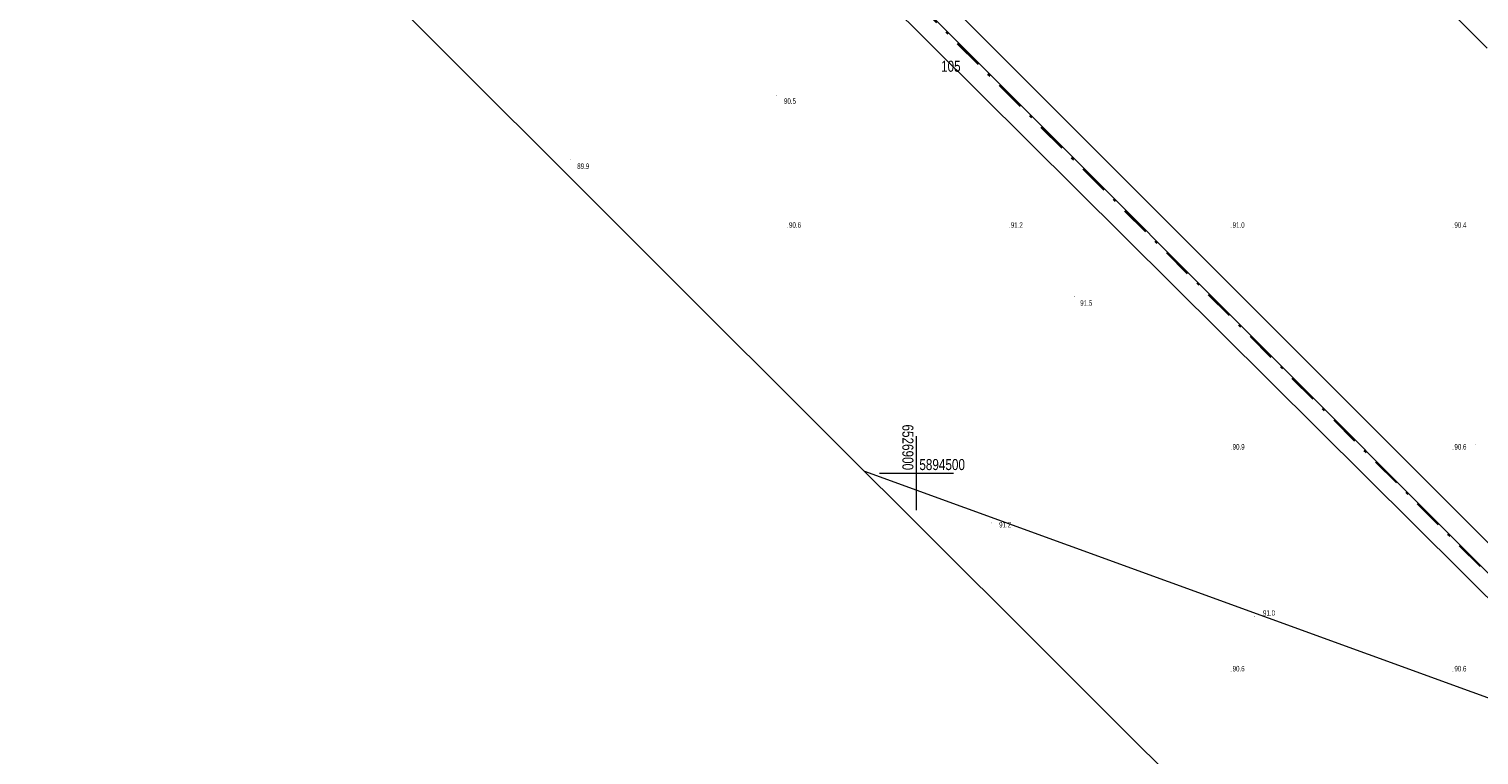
# Model space of a CAD drawing. Header units: metres. Extents: x 6524698 to 6533081, y 5883213 to 5896811.
# Tile 125 of 167: x 6526780 to 6526976, y 5894462 to 5894560. Entities that reach past the tile are written whole.
import ezdxf
from ezdxf.enums import TextEntityAlignment as Align

# ---------------------------------------------------------------- set-up
doc = ezdxf.new("R2010")
doc.units = ezdxf.units.M
doc.header["$MEASUREMENT"] = 0
for name, pattern in [('DASHDOT', [4, 2, -0.9, 0.2, -0.9]), ('mapa zasadnicza$0$219-1000', [0]), ('mapa zasadnicza$0$suep_wn_1000', [0])]:
    doc.linetypes.add(name, pattern=pattern)
doc.layers.get('0').update_dxf_attribs({"lineweight": 0})
doc.layers.add('_trasa_os', color=1, linetype='DASHDOT', lineweight=30)
doc.layers.add('Sections span lengths and Marker Balls Plan', color=7, linetype='Continuous', lineweight=0)
for name, color, linetype in [('mapa zasadnicza$0$211-numer działki ewidencyjnej', 7, 'Continuous'), ('mapa zasadnicza$0$219-działka ewidencyjna', 7, 'Continuous'), ('mapa zasadnicza$0$pikieta naturalna', 7, 'Continuous'), ('mapa zasadnicza$0$pikieta naturalna-Atr2', 7, 'Continuous'), ('mapa zasadnicza$0$przewód elektroenergetyczny wysokiego napięcia', 7, 'Continuous'), ('mapa zasadnicza$0$Ramki i opis wydruku', 7, 'Continuous'), ('mapa zasadnicza$0$Wstawianie ramki sekcyjnej z opisem', 7, 'Continuous')]:
    doc.layers.add(name, color=color, linetype=linetype)
doc.styles.add('mapa zasadnicza$0$STANDARD', font='Working1250', dxfattribs={"width": 0.75})

# ---------------------------------------------------------------- blocks, each defined once
blk = doc.blocks.new('mapa zasadnicza$0$PW01')
at = {"linetype": 'Continuous', "lineweight": 13}
h = blk.add_hatch(color=0, dxfattribs=at)
edge = h.paths.add_edge_path()
edge.add_arc((0, 0), 0.045, 0, 360)

msp = doc.modelspace()

# ---------------------------------------------------------------- linework, layer by layer
at = {"layer": '_trasa_os', "linetype": 'DASHDOT', "ltscale": 2}
msp.add_lwpolyline([(6528589.986, 5891744.689), (6528580.198, 5892007.978), (6528365.87, 5892211.536), (6528143.159, 5892378.558), (6527920.541, 5892545.59), (6527693.967, 5892715.374), (6527530.815, 5892837.971), (6527304.639, 5893007.458), (6527095.026, 5893164.924), (6526808.543, 5893379.811), (6526773.046, 5893625.004), (6526837.186, 5893856.22), (6526918.697, 5894149.866), (6527004.557, 5894459.054), (6526829.193, 5894634.492), (6526625.033, 5894855.653), (6526658.914, 5895086.074), (6526701.409, 5895318.796), (6526680.866, 5895666.414), (6526660.166, 5896015.549), (6526639.565, 5896364.931), (6526621.438, 5896669.322), (6526632.668, 5896724.885)], dxfattribs=at)
at = {"layer": 'mapa zasadnicza$0$219-działka ewidencyjna', "color": 7, "linetype": 'mapa zasadnicza$0$219-1000', "lineweight": 18, "flags": 128}
msp.add_lwpolyline([(6526988.68, 5894465.45), (6526893.028, 5894500.192)], dxfattribs=at)
at = {"layer": 'mapa zasadnicza$0$przewód elektroenergetyczny wysokiego napięcia', "color": 1, "linetype": 'mapa zasadnicza$0$suep_wn_1000', "lineweight": 18, "flags": 128}
msp.add_lwpolyline([(6527004.625, 5894459.125), (6526829.31, 5894634.74)], dxfattribs=at)
at = {"layer": 'mapa zasadnicza$0$Ramki i opis wydruku', "color": 7, "linetype": 'Continuous', "lineweight": 13, "flags": 128}
for points in [[(6526933.6, 5894459.71), (6526929.09, 5894464.21), (6526924.58, 5894468.71), (6526920.08, 5894473.2), (6526915.57, 5894477.7), (6526911.07, 5894482.2), (6526906.56, 5894486.69), (6526902.05, 5894491.19), (6526897.55, 5894495.69), (6526893.04, 5894500.18), (6526888.53, 5894504.68), (6526884.03, 5894509.18), (6526879.52, 5894513.67), (6526875.01, 5894518.17), (6526870.51, 5894522.66), (6526866, 5894527.16), (6526861.49, 5894531.66), (6526856.99, 5894536.15), (6526852.48, 5894540.65), (6526847.98, 5894545.15), (6526843.47, 5894549.64), (6526838.96, 5894554.14), (6526834.46, 5894558.64), (6526829.95, 5894563.13)], [(6526972.69, 5894561.98), (6526977.19, 5894557.48)]]:
    msp.add_lwpolyline(points, dxfattribs=at)
at = {"layer": 'mapa zasadnicza$0$Wstawianie ramki sekcyjnej z opisem', "color": 7, "linetype": 'Continuous', "lineweight": 13, "flags": 128}
for points in [[(6526900, 5894495), (6526900, 5894505)], [(6526895, 5894500), (6526905, 5894500)]]:
    msp.add_lwpolyline(points, dxfattribs=at)
at = {"layer": 'Sections span lengths and Marker Balls Plan', "color": 1, "flags": 128}
for points in [[(6528587.188, 5891744.577), (6528577.92, 5892006.949), (6528364.256, 5892209.626), (6528141.479, 5892376.318), (6527918.861, 5892543.35), (6527692.286, 5892713.134), (6527529.134, 5892835.731), (6527302.959, 5893005.217), (6527093.345, 5893162.685), (6526805.533, 5893378.025), (6526770.052, 5893625.195), (6526834.488, 5893856.969), (6526921.106, 5894149.197), (6527002.139, 5894458.418), (6526827.029, 5894632.413), (6526621.689, 5894854.62), (6526661.381, 5895085.668), (6526701.409, 5895318.796), (6526678.071, 5895666.249), (6526657.371, 5896015.383), (6526636.77, 5896364.766), (6526617.947, 5896669.567), (6526630.708, 5896725.281)], [(6528593.583, 5891744.832), (6528583.388, 5892009.419), (6528368, 5892214.057), (6528145.319, 5892381.438), (6527922.701, 5892548.47), (6527696.127, 5892718.253), (6527532.976, 5892840.85), (6527306.799, 5893010.338), (6527097.187, 5893167.803), (6526810.693, 5893381.087), (6526776.04, 5893624.814), (6526840.655, 5893855.257), (6526921.106, 5894149.197), (6527007.942, 5894459.944), (6526831.356, 5894636.57), (6526627.422, 5894856.391), (6526661.381, 5895085.668), (6526701.409, 5895318.795), (6526684.46, 5895666.627), (6526663.76, 5896015.761), (6526643.159, 5896365.143), (6526623.932, 5896669.147), (6526634.628, 5896724.489)]]:
    msp.add_lwpolyline(points, dxfattribs=at)

# ---------------------------------------------------------------- block references
at = {"layer": 'mapa zasadnicza$0$pikieta naturalna', "color": 7, "linetype": 'Continuous', "lineweight": 13}
for p in [(6526881.05, 5894551.07), (6526853.18, 5894542.42), (6526882.57, 5894533.17), (6526912.57, 5894533.17), (6526942.57, 5894533.17), (6526972.57, 5894533.17), (6526921.41, 5894523.9), (6526975.61, 5894503.91), (6526942.57, 5894503.17), (6526972.57, 5894503.17), (6526910.15, 5894493.25), (6526945.75, 5894480.63), (6526942.57, 5894473.17), (6526972.57, 5894473.17)]:
    msp.add_blockref('mapa zasadnicza$0$PW01', p, dxfattribs=at)

# ---------------------------------------------------------------- texts
at = {"layer": 'mapa zasadnicza$0$211-numer działki ewidencyjnej', "color": 7, "linetype": 'Continuous', "lineweight": 18, "style": 'mapa zasadnicza$0$STANDARD', "width": 0.79}
msp.add_text('105', height=1.5, dxfattribs=at).set_placement((6526905.98, 5894554.27), align=Align.RIGHT)
at = {"layer": 'mapa zasadnicza$0$pikieta naturalna-Atr2', "color": 7, "style": 'mapa zasadnicza$0$STANDARD', "width": 0.667}
for s, p in [('90.5', (6526882.09, 5894549.93)), ('89.9', (6526854.13, 5894541.12)), ('90.6', (6526882.77, 5894533.17)), ('91.2', (6526912.77, 5894533.17)), ('91.0', (6526942.77, 5894533.17)), ('90.4', (6526972.77, 5894533.17)), ('91.5', (6526922.16, 5894522.62)), ('90.9', (6526942.77, 5894503.17)), ('90.6', (6526972.77, 5894503.17)), ('91.2', (6526911.19, 5894492.64)), ('91.0', (6526946.88, 5894480.7)), ('90.6', (6526942.77, 5894473.17)), ('90.6', (6526972.77, 5894473.17))]:
    msp.add_text(s, height=0.75, dxfattribs=at).set_placement(p)
at = {"layer": 'mapa zasadnicza$0$Wstawianie ramki sekcyjnej z opisem', "color": 7, "linetype": 'Continuous', "lineweight": 13, "style": 'mapa zasadnicza$0$STANDARD', "width": 0.79}
msp.add_text('6526900', height=1.5, rotation=270, dxfattribs=at).set_placement((6526898.1, 5894500.4), align=Align.RIGHT)
msp.add_text('5894500', height=1.5, rotation=0.001, dxfattribs=at).set_placement((6526900.4, 5894500.4))

doc.saveas('drawing.dxf')
